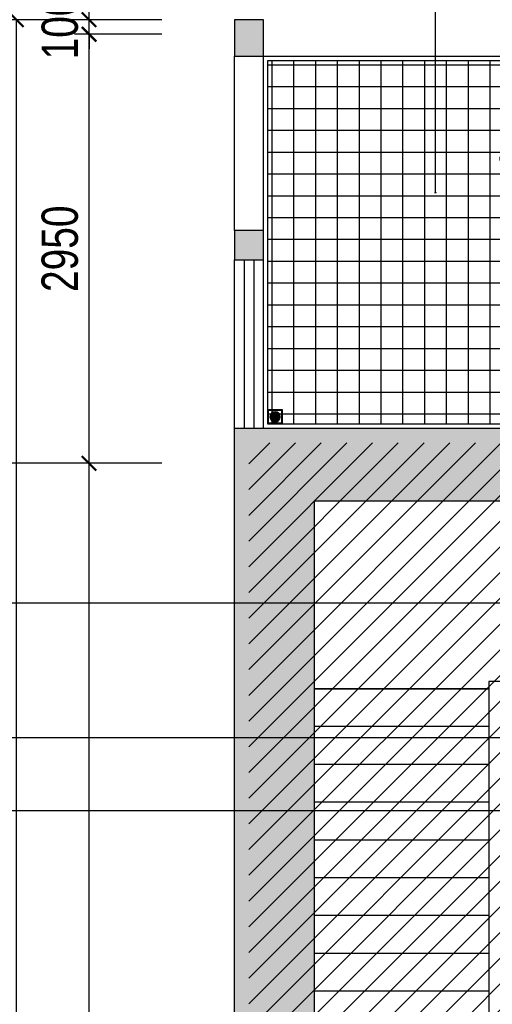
# Model space of a CAD drawing. Header units: millimetres. Extents: x -539149 to -534375, y 505028 to 505469.
# Tile 97 of 135: x -535513 to -535480, y 505298 to 505365. Entities that reach past the tile are written whole.
import ezdxf

# ---------------------------------------------------------------- set-up
doc = ezdxf.new("R2010")
doc.units = ezdxf.units.MM
doc.header["$LTSCALE"] = 10
doc.layers.get('Defpoints').update_dxf_attribs({"color": 8})
for name, color, linetype in [('A-建筑-原墙体', 2, 'Continuous'), ('A-建筑-拆墙', 251, 'Continuous'), ('A-建筑-楼梯', 9, 'Continuous'), ('A-建筑-窗户', 4, 'Continuous'), ('A-建筑-轴号', 3, 'Continuous'), ('B-平面-完成面造型线', 6, 'Continuous'), ('B-平面-尺寸', 8, 'Continuous'), ('D-地面-尺寸', 4, 'Continuous'), ('D-地面-材料铺设', 251, 'Continuous'), ('D-地面造型线', 31, 'Continuous'), ('E-填充', 251, 'Continuous'), ('Q-立面-填充', 251, 'Continuous')]:
    doc.layers.add(name, color=color, linetype=linetype)
doc.styles.add('CCD_DIM', font='txt', dxfattribs={"width": 0.8})
doc.dimstyles.new('1', dxfattribs={"dimscale": 0, "dimtxt": 2.5, "dimasz": 1.5, "dimexe": 1, "dimexo": 0, "dimgap": 0.3, "dimtad": 1, "dimdec": 0, "dimzin": 0, "dimdsep": 46, "dimtxsty": 'Standard', "dimblk": 'ARCHTICK', "dimcen": 0.09, "dimclrd": 8, "dimclre": 8, "dimclrt": 4, "dimadec": 0, "dimazin": 0, "dimtfac": 1, "dimtdec": 0, "dimtix": 1, "dimtofl": 0, "dimtmove": 2, "dimatfit": 3, "dimldrblk": 'DOTSMALL', "dimfxl": 5, "dimfxlon": 1, "dimtolj": 1, "dimtzin": 0, "dimarcsym": 0})
doc.dimstyles.new('1-1', dxfattribs={"dimscale": 0, "dimtxt": 2.5, "dimasz": 1, "dimexe": 1, "dimexo": 1, "dimgap": 0.75, "dimtad": 1, "dimdec": 0, "dimrnd": 0.005, "dimzin": 0, "dimdsep": 46, "dimtxsty": 'CCD_DIM', "dimblk": 'ARCHTICK', "dimcen": 0.13, "dimclrd": 44, "dimclre": 44, "dimclrt": 50, "dimadec": 0, "dimazin": 0, "dimtfac": 1, "dimtdec": 0, "dimtix": 1, "dimtmove": 2, "dimatfit": 3, "dimldrblk": 'HBA_Leader_Dot', "dimfxl": 5, "dimfxlon": 1, "dimtvp": 1, "dimtolj": 1, "dimtzin": 0, "dimarcsym": 0})

# ---------------------------------------------------------------- blocks, each defined once
blk = doc.blocks.new('_ArchTick')
at = {"color": 0, "linetype": 'ByBlock', "const_width": 0.15}
blk.add_lwpolyline([(-0.5, -0.5), (0.5, 0.5)], dxfattribs=at)
blk = doc.blocks.new('HBA_Leader_Dot')
at = {"color": 0, "linetype": 'ByBlock'}
blk.add_line((-5, 0), (-10, 0), dxfattribs=at)
at = {"color": 0, "linetype": 'ByBlock', "const_width": 5}
blk.add_lwpolyline([(-2.5, 0, 1), (2.5, 0, 1)], format="xyb", close=True, dxfattribs=at)
blk = doc.blocks.new('*D445')
at = {"layer": 'B-平面-尺寸', "color": 44, "lineweight": -2, "ltscale": 0.01, "transparency": 16777216}
for p, q in [((-535508.173, 505365.199), (-535508.173, 505366.199)), ((-535503.173, 505365.199), (-535509.173, 505365.199)), ((-535508.173, 505364.199), (-535508.173, 505365.199)), ((-535503.173, 505364.199), (-535509.173, 505364.199)), ((-535508.173, 505364.199), (-535508.173, 505363.199))]:
    blk.add_line(p, q, dxfattribs=at)
at = {"layer": 'Defpoints', "color": 0, "ltscale": 0.01, "transparency": 16777216}
for p in [(-535508.173, 505365.199), (-535498.173, 505365.199), (-535498.173, 505364.199)]:
    blk.add_point(p, dxfattribs=at)
at = {"layer": 'B-平面-尺寸', "color": 44, "lineweight": -2, "ltscale": 0.01, "transparency": 16777216}
for p, rotation in [((-535508.173, 505365.199), 270), ((-535508.173, 505364.199), 90)]:
    blk.add_blockref('_ArchTick', p, dxfattribs=dict(at, rotation=rotation))
at = {"layer": 'B-平面-尺寸', "color": 50, "ltscale": 0.01, "transparency": 16777216, "insert": (-535510.173, 505364.699), "char_height": 2.5, "attachment_point": 5, "rotation": 90, "style": 'CCD_DIM'}
blk.add_mtext('\\A1;100', dxfattribs=at)
blk = doc.blocks.new('*D455')
at = {"layer": 'D-地面-尺寸', "color": 44, "lineweight": -2, "ltscale": 0.01, "transparency": 16777216}
for p, q in [((-535478.673, 505352.67), (-535478.673, 505355.744)), ((-535477.173, 505352.67), (-535477.173, 505355.744)), ((-535478.673, 505354.744), (-535479.673, 505354.744)), ((-535478.673, 505354.744), (-535477.173, 505354.744)), ((-535477.173, 505354.744), (-535476.173, 505354.744))]:
    blk.add_line(p, q, dxfattribs=at)
at = {"layer": 'Defpoints', "color": 0, "ltscale": 0.01, "transparency": 16777216}
for p in [(-535477.173, 505354.744), (-535478.673, 505351.67), (-535477.173, 505351.67)]:
    blk.add_point(p, dxfattribs=at)
at = {"layer": 'D-地面-尺寸', "color": 44, "lineweight": -2, "ltscale": 0.01, "transparency": 16777216}
blk.add_blockref('_ArchTick', (-535478.673, 505354.744), dxfattribs=at)
at = {"layer": 'D-地面-尺寸', "color": 44, "lineweight": -2, "ltscale": 0.01, "transparency": 16777216, "rotation": 180}
blk.add_blockref('_ArchTick', (-535477.173, 505354.744), dxfattribs=at)
at = {"layer": 'D-地面-尺寸', "color": 50, "ltscale": 0.01, "transparency": 16777216, "insert": (-535477.923, 505356.744), "char_height": 2.5, "attachment_point": 5, "style": 'CCD_DIM'}
blk.add_mtext('\\A1;150', dxfattribs=at)
blk = doc.blocks.new('A$C4D726880')
h = blk.add_hatch()
h.set_pattern_fill('_USER', color=8, scale=5, angle=45, style=0, double=1, pattern_type=0)
h.set_pattern_definition([(45, (-37576.6057, -66592.4993), (-3.5355339, 3.5355339), []), (135, (-37576.6057, -66592.4993), (-3.5355339, -3.5355339), [])])
edge = h.paths.add_edge_path()
edge.add_arc((50, 50), 35, 0, 360)
blk.add_lwpolyline([(0, 0), (100, 0), (100, 100), (0, 100)], close=True)
at = {"color": 8}
blk.add_lwpolyline([(5, 5), (95, 5), (95, 95), (5, 95)], close=True, dxfattribs=at)
blk.add_circle((50, 50), 35, dxfattribs=at)
blk = doc.blocks.new('_DOTSMALL')
at = {"color": 0, "linetype": 'ByBlock', "const_width": 0.5}
blk.add_lwpolyline([(-0.0625, 0, 1), (0.0625, 0, 1)], format="xyb", close=True, dxfattribs=at)

msp = doc.modelspace()

# ---------------------------------------------------------------- hatches: boundary and pattern name
at = {"layer": 'D-地面-材料铺设', "ltscale": 0.01}
h = msp.add_hatch(dxfattribs=at)
h.set_pattern_fill('_USER', color=256, scale=150, style=0, double=1, pattern_type=0)
h.set_pattern_definition([(0, (-535452.0732, 505348.5987), (0, 1.5), []), (90, (-535452.0732, 505348.5987), (-1.5, 9e-17), [])])
h.paths.add_polyline_path([(-535452.223, 505346.699), (-535452.223, 505347.199), (-535452.073, 505347.199), (-535452.073, 505348.599), (-535478.673, 505348.599), (-535478.673, 505358.599), (-535478.673, 505362.399), (-535495.873, 505362.399), (-535495.873, 505337.399), (-535463.373, 505337.399), (-535461.373, 505337.399), (-535461.373, 505337.099), (-535463.373, 505337.099), (-535463.373, 505336.799), (-535452.073, 505336.799), (-535452.073, 505337.099), (-535455.373, 505337.099), (-535455.373, 505337.399), (-535452.073, 505337.399), (-535452.073, 505337.999), (-535452.223, 505337.999), (-535452.223, 505338.499)])
at = {"layer": 'E-填充', "ltscale": 0.01}
for points in [[(-535498.173, 505365.199), (-535498.173, 505362.699), (-535496.173, 505362.699), (-535496.173, 505365.199)], [(-535498.173, 505350.699), (-535498.173, 505348.699), (-535496.173, 505348.699), (-535496.173, 505350.699)], [(-535492.673, 505332.099), (-535466.673, 505332.099), (-535466.673, 505308.399), (-535466.673, 505290.199), (-535463.673, 505290.199), (-535463.673, 505296.699), (-535455.773, 505296.699), (-535429.773, 505296.699), (-535429.773, 505273.699), (-535435.773, 505273.699), (-535435.773, 505270.699), (-535426.773, 505270.699), (-535426.773, 505299.699), (-535429.173, 505299.699), (-535429.173, 505299.699), (-535429.773, 505299.699), (-535444.356, 505299.699, -0.008767), (-535444.391, 505299.699), (-535447.606, 505299.699, -0.008767), (-535447.641, 505299.699), (-535450.856, 505299.699, -0.008767), (-535450.891, 505299.699), (-535455.773, 505299.699), (-535463.673, 505299.699), (-535463.673, 505299.699), (-535463.673, 505308.399), (-535463.673, 505337.099), (-535498.173, 505337.099), (-535498.173, 505337.099), (-535498.173, 505270.699), (-535496.173, 505270.699), (-535485.173, 505270.699), (-535485.173, 505273.699), (-535492.673, 505273.699)]]:
    msp.add_hatch(color=256, dxfattribs=at).paths.add_polyline_path(points)
at = {"layer": 'Q-立面-填充', "ltscale": 0.005}
h = msp.add_hatch(dxfattribs=at)
h.set_pattern_fill('ANSI31', color=256, scale=1000, style=0)
h.set_pattern_definition([(45, (-535497.1732, 505189.6987), (-0.883883, 0.883883), [])])
h.paths.add_polyline_path([(-535434.573, 505189.699), (-535427.773, 505189.699), (-535427.773, 505307.899), (-535464.673, 505307.899), (-535464.673, 505336.099), (-535497.173, 505336.099), (-535497.173, 505249.699), (-535458.473, 505249.699), (-535458.473, 505210.399), (-535434.573, 505210.399)])

# ---------------------------------------------------------------- linework, layer by layer
at = {"layer": 'A-建筑-原墙体', "ltscale": 0.01}
for p, q in [((-535498.173, 505365.199, 0.069), (-535498.173, 505362.699, 0.069)), ((-535496.173, 505365.199, 0.069), (-535498.173, 505365.199, 0.069)), ((-535496.173, 505362.699, 0.069), (-535496.173, 505365.199, 0.069)), ((-535498.173, 505362.699, 0.069), (-535496.173, 505362.699, 0.069)), ((-535498.173, 505350.699, 0.069), (-535498.173, 505362.699, 0.069)), ((-535496.173, 505362.699, 0.069), (-535478.373, 505362.699, 0.069)), ((-535496.173, 505350.699, 0.069), (-535496.173, 505362.699, 0.069)), ((-535498.173, 505350.699, 0.069), (-535498.173, 505348.699, 0.069)), ((-535496.173, 505350.699, 0.069), (-535498.173, 505350.699, 0.069)), ((-535496.173, 505348.699, 0.069), (-535496.173, 505350.699, 0.069)), ((-535498.173, 505348.699, 0.069), (-535496.173, 505348.699, 0.069)), ((-535463.673, 505337.099, 0.069), (-535498.173, 505337.099, 0.069)), ((-535498.173, 505270.699, 0.069), (-535498.173, 505337.099, 0.069)), ((-535466.673, 505332.099, 0.069), (-535492.673, 505332.099, 0.069)), ((-535492.673, 505332.099, 0.069), (-535492.673, 505273.699, 0.069))]:
    msp.add_line(p, q, dxfattribs=at)
at = {"layer": 'A-建筑-楼梯', "ltscale": 0.01}
for p, q in [((-535480.673, 505319.199, 0.069), (-535492.673, 505319.199, 0.069)), ((-535492.673, 505319.199, 0.069), (-535480.673, 505319.199, 0.069)), ((-535478.673, 505319.699, 0.069), (-535480.673, 505319.699, 0.069)), ((-535480.673, 505319.699, 0.069), (-535480.673, 505287.499, 0.069)), ((-535480.673, 505316.599, 0.069), (-535492.673, 505316.599, 0.069)), ((-535480.673, 505313.999, 0.069), (-535492.673, 505313.999, 0.069)), ((-535480.673, 505311.399, 0.069), (-535492.673, 505311.399, 0.069)), ((-535480.673, 505308.799, 0.069), (-535492.673, 505308.799, 0.069)), ((-535480.673, 505306.199, 0.069), (-535492.673, 505306.199, 0.069)), ((-535480.673, 505303.599, 0.069), (-535492.673, 505303.599, 0.069)), ((-535480.673, 505300.999, 0.069), (-535492.673, 505300.999, 0.069)), ((-535480.673, 505298.399, 0.069), (-535492.673, 505298.399, 0.069))]:
    msp.add_line(p, q, dxfattribs=at)
at = {"layer": 'A-建筑-窗户', "ltscale": 0.01}
for p, q in [((-535498.173, 505337.099, 0.069), (-535498.173, 505348.699, 0.069)), ((-535497.507, 505348.699, 0.069), (-535497.507, 505337.099, 0.069)), ((-535496.84, 505348.699, 0.069), (-535496.84, 505337.099, 0.069)), ((-535496.173, 505337.099, 0.069), (-535496.173, 505348.699, 0.069))]:
    msp.add_line(p, q, dxfattribs=at)
at = {"layer": 'A-建筑-轴号', "ltscale": 0.01}
msp.add_line((-535503.173, 505334.699, 0.069), (-535518.173, 505334.699, 0.069), dxfattribs=at)
at = {"layer": 'B-平面-完成面造型线', "ltscale": 0.01}
for p, q in [((-535495.873, 505362.399, 0.069), (-535478.673, 505362.399, 0.069)), ((-535495.873, 505337.399, 0.069), (-535495.873, 505362.399, 0.069)), ((-535463.373, 505337.399, 0.069), (-535495.873, 505337.399, 0.069))]:
    msp.add_line(p, q, dxfattribs=at)

# ---------------------------------------------------------------- block references
at = {"layer": 'D-地面造型线', "ltscale": 0.01, "xscale": -0.01, "yscale": 0.01, "zscale": 0.01, "rotation": 180}
msp.add_blockref('A$C4D726880', (-535495.873, 505338.399, 0.069), dxfattribs=at)

# ---------------------------------------------------------------- dimensions: what is measured, and where the dimension line sits
at = {"layer": 'B-平面-尺寸', "ltscale": 0.01}
dim = msp.add_aligned_dim(p1=(-535498.173, 505364.199, 0.069), p2=(-535498.173, 505365.199, 0.069), distance=10, dimstyle='1-1', override={"dimscale": 1, "dimlfac": 100}, dxfattribs=at)
dim.commit()
dim.dimension.update_dxf_attribs({"geometry": '*D445', "text_midpoint": (-535510.173, 505364.699, 0.069)})
for p1, p2, distance in [((-535498.173, 505220.699, 0.069), (-535498.173, 505365.199, 0.069), 15), ((-535498.173, 505334.699, 0.069), (-535498.173, 505364.199, 0.069), 10), ((-535498.173, 505247.699, 0.069), (-535498.173, 505334.699, 0.069), 10)]:
    msp.add_aligned_dim(p1=p1, p2=p2, distance=distance, dimstyle='1-1', override={"dimscale": 1, "dimlfac": 100}, dxfattribs=at).render()
at = {"layer": 'D-地面-尺寸', "ltscale": 0.01}
dim = msp.add_linear_dim(base=(-535477.173, 505354.744, 0.069), p1=(-535478.673, 505351.67, 0.069), p2=(-535477.173, 505351.67, 0.069), dimstyle='1-1', override={"dimscale": 1, "dimlfac": 100}, dxfattribs=at)
dim.commit()
dim.dimension.update_dxf_attribs({"geometry": '*D455', "text_midpoint": (-535477.923, 505356.744, 0.069)})

# ---------------------------------------------------------------- leaders
at = {"layer": 'A-建筑-拆墙'}
for points in [[(-535484.336, 505353.304), (-535484.336, 505399.294), (-535475.579, 505399.294)], [(-535441.82, 505325.073), (-535537.518, 505325.073)], [(-535454.52, 505315.824), (-535537.518, 505315.824)], [(-535450.15, 505310.814), (-535537.518, 505310.814)]]:
    msp.add_leader(points, dimstyle='1', override={"dimscale": 0.117162, "dimasz": 2, "dimtad": 0}, dxfattribs=at)

doc.saveas('drawing.dxf')
